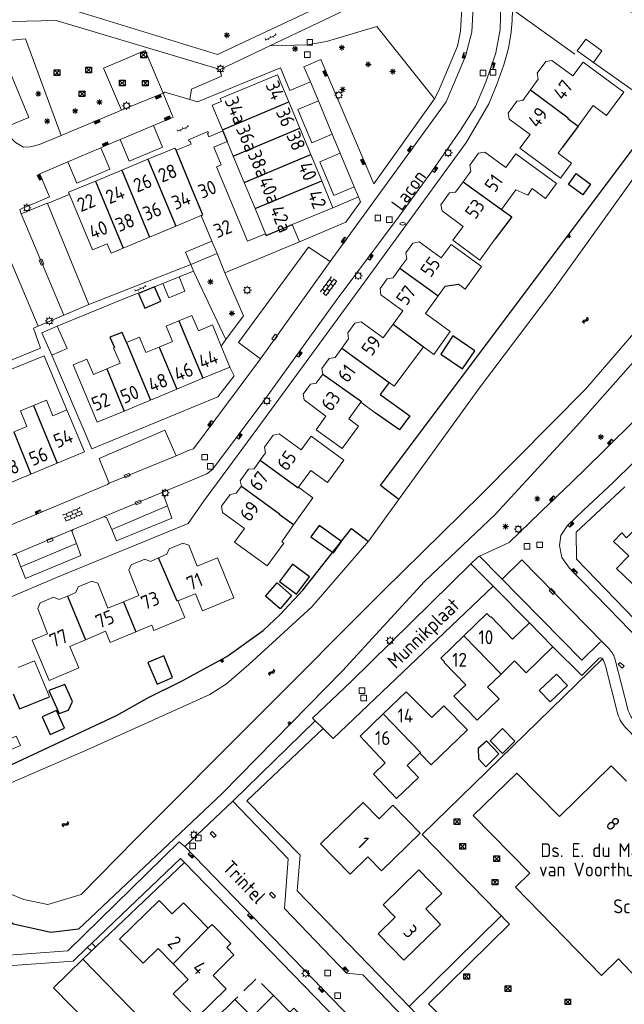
# Model space of a CAD drawing. Extents: x 168769 to 512904, y 516715 to 1559940.
# Tile 172 of 186: x 170478 to 170587, y 519656 to 519833. Entities that reach past the tile are written whole.
import ezdxf

# ---------------------------------------------------------------- set-up
doc = ezdxf.new("R2010")
doc.units = 0
doc.header["$MEASUREMENT"] = 0
doc.linetypes.add('HIDDEN', pattern=[4.5, 3, -1.5])
doc.layers.get('0').update_dxf_attribs({"linetype": 'CONTINUOUS'})
for name, color, linetype, lineweight in [('B01_HOOFDGEBOUW', 10, 'CONTINUOUS', 0), ('B02_bijgebouw', 12, 'CONTINUOUS', 0), ('B07_scheidingsmuur', 14, 'CONTINUOUS', 25), ('B17_Overbouw', 10, 'HIDDEN', 0), ('Q04_wegmarkering', 7, 'CONTINUOUS', 0), ('Q21_LANTAARNPAAL', 7, 'CONTINUOUS', 18), ('Q23_kolk', 7, 'CONTINUOUS', 18), ('Q26_BOOM', 7, 'CONTINUOUS', 18), ('Q28_rioolput', 7, 'CONTINUOUS', 18), ('Q92_BRANDKRAAN', 7, 'CONTINUOUS', 0), ('Q96_STRAATKOLK', 7, 'CONTINUOUS', 0), ('Q97_TROTTOIRKOLK', 7, 'CONTINUOUS', 0), ('S02_symb_open_verh', 7, 'CONTINUOUS', 13), ('T02_RASTER', 34, 'CONTINUOUS', 0), ('T04_Haag', 72, 'CONTINUOUS', 0), ('T51_CULTUURSCHEIDING', 3, 'CONTINUOUS', 0), ('V00_kant_verharding', 252, 'CONTINUOUS', 0), ('W00_KANT_WATER', 140, 'CONTINUOUS', 0), ('Z19_Overigetekst', 7, 'CONTINUOUS', 0)]:
    doc.layers.add(name, color=color, linetype=linetype, lineweight=lineweight)
for name, color, linetype in [('B11_dakrand_hoofdgebouw', 20, 'CONTINUOUS'), ('B14_dakrand_bijgebouw', 30, 'CONTINUOUS'), ('Q34_Speelwerktuig', 32, 'CONTINUOUS'), ('S04_Talud', 7, 'CONTINUOUS'), ('S05_Water', 132, 'CONTINUOUS'), ('T20_TALUD', 34, 'CONTINUOUS'), ('Z02_Huisnummer', 253, 'CONTINUOUS'), ('Z06_STRAATNAAM', 7, 'CONTINUOUS'), ('Z09_FUNCTIEAANDUIDING', 7, 'CONTINUOUS')]:
    doc.layers.add(name, color=color, linetype=linetype)
doc.styles.add('ISOCP', font='isocp.shx', dxfattribs={"height": 1.8})

# ---------------------------------------------------------------- blocks, each defined once
blk = doc.blocks.new('Q21')
at = {"color": 0}
for points in [[(-1.5, 0), (-1, 0)], [(-1.06, 1.06), (-0.71, 0.71)], [(0, 1.5), (0, 1)], [(1.06, 1.06), (0.71, 0.71)], [(1.5, 0), (1, 0)], [(-1.06, -1.06), (-0.71, -0.71)], [(0, -1.5), (0, -1)], [(1.06, -1.06), (0.71, -0.71)]]:
    blk.add_lwpolyline(points, dxfattribs=at)
blk.add_circle((0, 0), 1, dxfattribs=at)
blk = doc.blocks.new('Q26')
at = {"color": 0}
for p, q in [((-1, 0), (1, 0)), ((-0.7, 0.7), (0.7, -0.7)), ((0.7, 0.7), (-0.7, -0.7)), ((0, 1), (0, -1))]:
    blk.add_line(p, q, dxfattribs=at)
blk = doc.blocks.new('Q28')
at = {"color": 0}
blk.add_lwpolyline([(1, 1), (1, -1), (-1, -1), (-1, 1)], close=True, dxfattribs=at)
blk = doc.blocks.new('Q34')
at = {"color": 0}
for p, q in [((-0.7, 0.7), (0.7, -0.7)), ((0.7, 0.7), (-0.7, -0.7))]:
    blk.add_line(p, q, dxfattribs=at)
blk.add_lwpolyline([(1, 1), (1, -1), (-1, -1), (-1, 1)], close=True, dxfattribs=at)
blk = doc.blocks.new('Q97')
blk.add_hatch(color=256).paths.add_polyline_path([(-1, 1), (-1, 0), (1, 1)])
blk.add_line((1, 1), (-1, 0))
at = {"color": 0}
for points in [[(-1, 0), (-1, 1), (1, 1), (1, 0), (-1, 0)], [(0, 0.8), (0, 1)]]:
    blk.add_lwpolyline(points, dxfattribs=at)
blk = doc.blocks.new('Q96')
for p, q in [((-1, 0.88), (1, 0.88)), ((-1, 0.75), (1, 0.75)), ((-1, 0.63), (1, 0.63)), ((-1, 0.5), (1, 0.5)), ((-1, 0.38), (1, 0.38)), ((-1, 0.25), (1, 0.25)), ((-1, 0.12), (1, 0.12))]:
    blk.add_line(p, q)
at = {"color": 0}
blk.add_lwpolyline([(1, 1), (1, 0), (-1, 0), (-1, 1), (1, 1)], dxfattribs=at)
blk = doc.blocks.new('Q23')
at = {"color": 0}
blk.add_lwpolyline([(0.99, -0.5), (-0.99, -0.5), (-0.99, 0.5), (0.99, 0.5), (0.99, -0.5)], dxfattribs=at)
blk = doc.blocks.new('Q92')
at = {"color": 0}
blk.add_ellipse((0, 0), major_axis=(-0.991, 0), ratio=0.499983, start_param=1.570796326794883, end_param=7.853981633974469, dxfattribs=at)
blk = doc.blocks.new('S05')
at = {"color": 0}
for p, q in [((0.08, 0.3), (0.38, 0.59)), ((0.11, -0.19), (0.41, 0.09)), ((0.38, 0.59), (0.68, 0.71)), ((0.41, 0.09), (0.71, 0.21)), ((0.68, 0.71), (1.01, 0.62)), ((0.71, 0.21), (1.02, 0.12)), ((1.01, 0.62), (1.33, 0.37)), ((1.02, 0.12), (1.36, -0.12)), ((1.33, 0.37), (1.66, 0.13)), ((1.66, 0.13), (1.97, 0.04)), ((1.97, 0.04), (2.28, 0.16)), ((2.28, 0.16), (2.58, 0.44)), ((1.36, -0.12), (1.68, -0.37)), ((1.68, -0.37), (2, -0.46)), ((2, -0.46), (2.31, -0.33)), ((2.31, -0.33), (2.61, -0.05))]:
    blk.add_line(p, q, dxfattribs=at)
blk = doc.blocks.new('S04')
at = {"color": 0}
for p, q in [((0, 0.5), (0.5, 0.5)), ((0, 0.25), (1, 0.25)), ((0, 0), (0.5, 0)), ((0, -0.25), (1, -0.25)), ((0, -0.5), (0.5, -0.5))]:
    blk.add_line(p, q, dxfattribs=at)
blk = doc.blocks.new('S024')
at = {"color": 0}
for p, q in [((0, 1.2), (6.7, 1.2)), ((0, 0), (6.7, 0)), ((0.2, 1.2), (0.2, 0)), ((1.25, 1.5), (1.25, 1.2)), ((1.25, 0), (1.25, -1.2)), ((2.3, 1.2), (2.3, 0)), ((3.35, 1.5), (3.35, 1.2)), ((3.35, 0), (3.35, -1.2)), ((4.4, 1.2), (4.4, 0)), ((5.45, 1.5), (5.45, 1.2)), ((5.45, 0), (5.45, -1.2)), ((6.5, 1.2), (6.5, 0)), ((0, -1.2), (6.7, -1.2)), ((0.2, -1.2), (0.2, -1.5)), ((2.3, -1.2), (2.3, -1.5)), ((4.4, -1.2), (4.4, -1.5)), ((6.5, -1.2), (6.5, -1.5))]:
    blk.add_line(p, q, dxfattribs=at)
blk = doc.blocks.new('S026')
for p, q in [((0, 0), (4.4, 0)), ((0.2, 0.5), (0.2, 0)), ((1.2, 0), (1.2, -0.5)), ((2.2, 0.5), (2.2, 0)), ((3.2, 0), (3.2, -0.5)), ((4.2, 0.5), (4.2, 0))]:
    blk.add_line(p, q)

msp = doc.modelspace()

# ---------------------------------------------------------------- linework, layer by layer
at = {"layer": 'B01_HOOFDGEBOUW'}
for points in [[(170580.98, 519825.23), (170578.09, 519827.31), (170579.61, 519829.4), (170582.49, 519827.3), (170580.98, 519825.23)], [(170579.11, 519825.3), (170577.3, 519822.85), (170573.51, 519825.56), (170572.43, 519825.42), (170570.88, 519823.29), (170571.07, 519822.22), (170569.69, 519820.32)], [(170579.11, 519825.3), (170586.4, 519819.93), (170583.32, 519815.75), (170580.94, 519817.51), (170578.24, 519813.85)], [(170526.38, 519818.18), (170524.36, 519823.01), (170514.05, 519818.78), (170514.29, 519818.25), (170512.62, 519817.58), (170514.47, 519813.15)], [(170569.69, 519820.32), (170568.3, 519818.42), (170567.22, 519818.28), (170565.68, 519816.16), (170565.85, 519815.06), (170569.62, 519812.31), (170567.81, 519809.86), (170575.09, 519804.53), (170577.07, 519807.21), (170574.63, 519809.01), (170575.43, 519810.06)], [(170528.34, 519813.47), (170526.38, 519818.18)], [(170514.54, 519812.96), (170512.06, 519811.93), (170511.83, 519812.49), (170511.98, 519812.54), (170511.86, 519812.84), (170508.41, 519811.4), (170508.53, 519811.1), (170508.68, 519811.16), (170508.9, 519810.62), (170506.16, 519809.5)], [(170514.47, 519813.15), (170514.54, 519812.96)], [(170530.3, 519808.76), (170528.34, 519813.47)], [(170515.34, 519811.05), (170512.94, 519810.05), (170514.26, 519806.87), (170513.4, 519806.51), (170518.95, 519793.2)], [(170515.34, 519811.05), (170516.41, 519808.47)], [(170501.14, 519807.9), (170505.98, 519809.91)], [(170506.16, 519809.5), (170506.16, 519809.5), (170505.98, 519809.91)], [(170532.27, 519804.05), (170530.3, 519808.76)], [(170557.64, 519803.87), (170559.03, 519805.78), (170558.85, 519806.85), (170560.39, 519808.96), (170561.51, 519809.15), (170565.27, 519806.41), (170567.07, 519808.87), (170574.37, 519803.53), (170572.38, 519800.85), (170569.97, 519802.64), (170569.22, 519801.46), (170567.04, 519802.4), (170564.48, 519798.9)], [(170496.44, 519805.94), (170501.14, 519807.9)], [(170516.41, 519808.47), (170518.37, 519803.75)], [(170491.73, 519803.98), (170496.44, 519805.94)], [(170486.88, 519801.97), (170491.73, 519803.98)], [(170518.37, 519803.75), (170520.32, 519799.07)], [(170527, 519796.18), (170534.29, 519799.2), (170532.27, 519804.05)], [(170563.39, 519793.61), (170560.62, 519789.81), (170555.78, 519793.42), (170557.6, 519795.86), (170553.84, 519798.66), (170553.63, 519799.71), (170555.2, 519801.85), (170556.26, 519801.97), (170557.64, 519803.87)], [(170486.88, 519801.97), (170491.18, 519791.66)], [(170520.32, 519799.07), (170522.2, 519794.54)], [(170506.12, 519795.91), (170510.67, 519797.8)], [(170510.67, 519797.8), (170512.59, 519793.2)], [(170501.41, 519793.95), (170506.12, 519795.91)], [(170514.93, 519787.57), (170528.3, 519793.08), (170527, 519796.18)], [(170496.68, 519791.98), (170501.41, 519793.95)], [(170512.59, 519793.2), (170513.51, 519791.01)], [(170518.95, 519793.2), (170522.2, 519794.54)], [(170546.29, 519788.35), (170547.51, 519790.03), (170547.36, 519791.1), (170548.63, 519792.85), (170549.74, 519793.08), (170553.67, 519790.21), (170555.46, 519792.63), (170560.94, 519788.67), (170557.99, 519784.62), (170556.77, 519785.51)], [(170491.18, 519791.66), (170493.83, 519792.75), (170494.51, 519791.08), (170496.68, 519791.98)], [(170513.51, 519791.01), (170514.93, 519787.57)], [(170545.07, 519778.32), (170546.82, 519780.75), (170542.86, 519783.62), (170542.73, 519784.73), (170544.01, 519786.49), (170545.08, 519786.66), (170546.29, 519788.35)], [(170554.4, 519785.14), (170553.14, 519783.4)], [(170553.14, 519783.4), (170550.87, 519780.27), (170555.32, 519777.04), (170552.35, 519772.94), (170550.5, 519774.28)], [(170503.13, 519774.24), (170505.52, 519775.23), (170504.38, 519777.97), (170506.67, 519778.94)], [(170506.67, 519778.94), (170508.98, 519779.92), (170510.17, 519777.16), (170512.69, 519778.21), (170514.26, 519774.42)], [(170535.88, 519774.04), (170537.1, 519775.72), (170536.94, 519776.78), (170538.22, 519778.54), (170539.33, 519778.77), (170543.31, 519775.89), (170545.07, 519778.32)], [(170497.29, 519775.06), (170499.61, 519776.02), (170500.76, 519773.25), (170503.13, 519774.24)], [(170493.74, 519770.33), (170496.14, 519771.33), (170494.98, 519774.09), (170495.11, 519774.15)], [(170514.26, 519774.42), (170515.81, 519770.66)], [(170532.47, 519769.37), (170532.31, 519770.42), (170533.59, 519772.17), (170534.66, 519772.35), (170535.88, 519774.04)], [(170550.5, 519774.28), (170545.25, 519767.23), (170544.34, 519767.91)], [(170496.87, 519762.78), (170492.02, 519760.76), (170487.73, 519771.08), (170490.19, 519772.1), (170491.35, 519769.33), (170493.74, 519770.33)], [(170515.81, 519770.66), (170510.99, 519768.66)], [(170510.99, 519768.66), (170506.28, 519766.7)], [(170539.28, 519764.35), (170537.11, 519761.36), (170538.88, 519760.06), (170535.94, 519756.04), (170531.27, 519759.42), (170533.04, 519761.84), (170529.13, 519764.76), (170528.96, 519765.81), (170530.25, 519767.58), (170531.29, 519767.75), (170532.47, 519769.37)], [(170506.28, 519766.7), (170501.58, 519764.74)], [(170480.62, 519763.76), (170482.94, 519764.72), (170484.09, 519761.95), (170486.61, 519763)], [(170501.58, 519764.74), (170496.87, 519762.78)], [(170477.07, 519759.03), (170479.45, 519760.02), (170478.3, 519762.79), (170480.62, 519763.76)], [(170486.61, 519763), (170489.74, 519755.47), (170484.85, 519753.43)], [(170541.87, 519762.47), (170539.28, 519764.35)], [(170530.31, 519752.15), (170533.31, 519749.97), (170536.24, 519753.99), (170530.38, 519758.25), (170528.62, 519755.82), (170524.67, 519758.68), (170523.55, 519758.45), (170522.02, 519756.33), (170522.2, 519755.27), (170521.26, 519753.97)], [(170484.85, 519753.43), (170480.14, 519751.48)], [(170521.26, 519753.97), (170520.15, 519752.43), (170519.18, 519752.39), (170517.65, 519750.29), (170517.91, 519749.34)], [(170480.14, 519751.48), (170475.43, 519749.52)], [(170530.31, 519752.15), (170528.11, 519749.13)], [(170517.91, 519749.34), (170516.97, 519748.04), (170515.88, 519747.83), (170514.34, 519745.71), (170514.47, 519744.59), (170518.42, 519741.73), (170516.66, 519739.3), (170522.52, 519735.05), (170525.47, 519739.09), (170525.1, 519739.36)], [(170528.11, 519749.13), (170530.69, 519747.24), (170527.24, 519742.37)], [(170527.24, 519742.37), (170525.1, 519739.36)], [(170592.53, 519731.78), (170590.38, 519729.55), (170585.14, 519734.56), (170587.3, 519736.81), (170584.59, 519739.42), (170586.05, 519740.94), (170586.93, 519740.09), (170589.52, 519742.77)], [(170503.05, 519736.48), (170504.53, 519737.11), (170504.95, 519738.07), (170507.39, 519739.09), (170508.45, 519738.72), (170509.98, 519735), (170513.59, 519736.47), (170516.54, 519729.34), (170510.89, 519727.01), (170509.64, 519730.05)], [(170496.73, 519728.58), (170499.51, 519729.71), (170497.69, 519734.27), (170498.14, 519735.25), (170500.56, 519736.26), (170501.57, 519735.85), (170503.05, 519736.48)], [(170486.72, 519729.64), (170488.21, 519730.25), (170488.64, 519731.27), (170491.05, 519732.28), (170492.12, 519731.92), (170493.97, 519727.45), (170496.73, 519728.58)], [(170489.95, 519721.8), (170487.12, 519720.61), (170488.74, 519716.75), (170483.45, 519714.53), (170480.4, 519721.73), (170483.15, 519722.88), (170481.37, 519727.4), (170481.8, 519728.41), (170484.22, 519729.42), (170485.23, 519729.02), (170486.72, 519729.64)], [(170506.5, 519728.75), (170509.64, 519730.05)], [(170507.62, 519725.74), (170507.76, 519725.8), (170506.5, 519728.75)], [(170569.52, 519724.84), (170566.5, 519721.92), (170562.63, 519725.93), (170562.54, 519725.85), (170561.87, 519726.53), (170557.75, 519722.53)], [(170498.97, 519723.22), (170501.8, 519724.4), (170502.19, 519723.48), (170507.62, 519725.74)], [(170573.7, 519720.55), (170569.52, 519724.84)], [(170498.97, 519723.22), (170494.39, 519721.31), (170493.54, 519723.31), (170489.95, 519721.8)], [(170557.75, 519722.53), (170553.62, 519718.53), (170554.29, 519717.83), (170554.22, 519717.75), (170558.11, 519713.75), (170555.95, 519711.67), (170560.14, 519707.39), (170564.09, 519711.22), (170562.01, 519713.33), (170564.41, 519715.66)], [(170564.41, 519715.66), (170566.83, 519718.02), (170568.9, 519715.89), (170573.7, 519720.55)], [(170477.88, 519716.82), (170480.79, 519718.03), (170483.47, 519711.6)], [(170558.38, 519705.66), (170554.19, 519709.97), (170552.04, 519707.87), (170547.4, 519712.49), (170543.29, 519708.51)], [(170543.29, 519708.51), (170539.18, 519704.52), (170543.67, 519699.72), (170541.57, 519697.69), (170545.71, 519693.33), (170549.61, 519697.14), (170547.57, 519699.27)], [(170549.87, 519701.51), (170551.92, 519699.39), (170558.38, 519705.66)], [(170547.57, 519699.27), (170549.87, 519701.51)], [(170559.42, 519690.32), (170567.26, 519697.88)], [(170567.26, 519697.88), (170574.87, 519690.15)], [(170586.89, 519696.46), (170584.18, 519699.21), (170574.87, 519690.15)], [(170545.03, 519692.17), (170542.55, 519689.72), (170539.68, 519692.66), (170532.08, 519685.25), (170537.38, 519679.8), (170540.54, 519682.88), (170542.98, 519680.37), (170549.94, 519687.15), (170545.03, 519692.17)], [(170559.42, 519690.32), (170569.59, 519679.98), (170567.01, 519677.47), (170582.43, 519661.65), (170585.46, 519664.63)], [(170550.93, 519673.57), (170553.57, 519670.78), (170546.98, 519664.4), (170542.38, 519669.13), (170545.43, 519672.11), (170543.3, 519674.33), (170549.69, 519680.55), (170553.79, 519676.31), (170550.93, 519673.57)], [(170511.93, 519670.1), (170507.5, 519674.66), (170505.49, 519672.69), (170503.15, 519675.09), (170496.06, 519668.16), (170500.25, 519663.86), (170502.94, 519666.48), (170505.63, 519663.72)], [(170505.63, 519663.72), (170508.33, 519660.95), (170505.63, 519658.33), (170509.82, 519654.03), (170515.14, 519659.28), (170512.81, 519661.67), (170516.54, 519665.37), (170515.28, 519666.67), (170515.99, 519667.36), (170512.65, 519670.8), (170511.93, 519670.1)], [(170585.46, 519664.63), (170590.99, 519658.84)], [(170527.27, 519655.8), (170526.56, 519655.1), (170523.62, 519658.06), (170519.79, 519654.26), (170516.73, 519657.35), (170509.35, 519650.14), (170514.17, 519645.19), (170519.33, 519650.22), (170523.62, 519645.8), (170527.62, 519649.7), (170528.24, 519649.05), (170531.08, 519651.83), (170527.27, 519655.8)]]:
    msp.add_lwpolyline(points, dxfattribs=at)
at = {"layer": 'B02_bijgebouw'}
for points in [[(170512.59, 519793.2), (170507.89, 519791.23), (170508.8, 519789.04)], [(170508.8, 519789.04), (170513.51, 519791.01)], [(170506.74, 519786.83), (170507.74, 519784.28), (170504.87, 519783.08), (170503.8, 519785.65)], [(170503.8, 519785.65), (170506.74, 519786.83)], [(170483.88, 519772.82), (170482.13, 519776.79), (170484.86, 519777.98)], [(170484.86, 519777.98), (170486.67, 519774.01), (170483.88, 519772.82)]]:
    msp.add_lwpolyline(points, dxfattribs=at)
at = {"layer": 'B07_scheidingsmuur'}
for points in [[(170569.69, 519820.32), (170576.47, 519815.32)], [(170514.47, 519813.15), (170526.38, 519818.18)], [(170576.4, 519815.22), (170576.47, 519815.32)], [(170576.4, 519815.22), (170578.24, 519813.85)], [(170514.54, 519812.96), (170515.34, 519811.05)], [(170516.41, 519808.47), (170528.34, 519813.47)], [(170510.67, 519797.8), (170510.94, 519797.91), (170509.12, 519802.38), (170506.16, 519809.5)], [(170518.37, 519803.75), (170530.3, 519808.76)], [(170501.14, 519807.9), (170506.12, 519795.91)], [(170496.44, 519805.94), (170501.41, 519793.95)], [(170491.73, 519803.98), (170496.68, 519791.98)], [(170520.32, 519799.07), (170532.27, 519804.05)], [(170557.64, 519803.87), (170564.48, 519798.9)], [(170522.2, 519794.54), (170522.33, 519794.24), (170527, 519796.18)], [(170546.29, 519788.35), (170553.14, 519783.4)], [(170506.67, 519778.94), (170510.99, 519768.66)], [(170545.07, 519778.32), (170550.5, 519774.28)], [(170497.29, 519775.06), (170501.58, 519764.74)], [(170503.13, 519774.24), (170506.28, 519766.7)], [(170535.88, 519774.04), (170544.34, 519767.91)], [(170493.74, 519770.33), (170496.87, 519762.78)], [(170532.47, 519769.37), (170539.38, 519764.48), (170539.28, 519764.35)], [(170480.62, 519763.76), (170484.85, 519753.43)], [(170477.07, 519759.03), (170480.14, 519751.48)], [(170521.26, 519753.97), (170528.04, 519749.03)], [(170517.91, 519749.34), (170524.73, 519744.35), (170524.66, 519744.25)], [(170528.04, 519749.03), (170528.11, 519749.13)], [(170527.24, 519742.37), (170524.66, 519744.25)], [(170506.36, 519728.69), (170503.05, 519736.48)], [(170486.72, 519729.64), (170489.95, 519721.8)], [(170496.73, 519728.58), (170498.97, 519723.22)], [(170506.5, 519728.75), (170506.36, 519728.69)], [(170557.75, 519722.53), (170564.41, 519715.66)], [(170543.29, 519708.51), (170549.97, 519701.61)], [(170549.97, 519701.61), (170549.87, 519701.51)], [(170505.63, 519663.72), (170511.93, 519670.1)]]:
    msp.add_lwpolyline(points, dxfattribs=at)
at = {"layer": 'B11_dakrand_hoofdgebouw'}
for points in [[(170578.24, 519813.85), (170575.43, 519810.06)], [(170476.99, 519712.11), (170478.1, 519709.44), (170483.47, 519711.6)]]:
    msp.add_lwpolyline(points, dxfattribs=at)
at = {"layer": 'B11_dakrand_hoofdgebouw', "flags": 128}
for points in [[(170497.29, 519775.06), (170496.51, 519776.88), (170494.31, 519776), (170495.11, 519774.15)], [(170544.34, 519767.91), (170542.74, 519765.73), (170548.09, 519761.92), (170546.2, 519759.39), (170541.87, 519762.47)]]:
    msp.add_lwpolyline(points, dxfattribs=at)
at = {"layer": 'B14_dakrand_bijgebouw'}
for points in [[(170577.91, 519805.33), (170580.47, 519803.45), (170579.05, 519801.52), (170576.5, 519803.4), (170577.91, 519805.33)], [(170502.31, 519785.05), (170499.43, 519783.83), (170500.55, 519781.21), (170503.42, 519782.44), (170502.31, 519785.05)], [(170554.4, 519785.14), (170556.77, 519785.51)], [(170553.6, 519772.99), (170557.53, 519770.35), (170559.71, 519773.59), (170555.78, 519776.23), (170553.6, 519772.99)], [(170535.85, 519739.43), (170531.8, 519742.3), (170530.33, 519740.22), (170534.37, 519737.35), (170535.85, 519739.43)], [(170530.1, 519733.08), (170527.05, 519735.36), (170524.72, 519732.25), (170527.76, 519729.97), (170530.1, 519733.08)], [(170524.28, 519732), (170526.89, 519729.75), (170524.84, 519727.37), (170522.23, 519729.63), (170524.28, 519732)], [(170502.8, 519713.87), (170505.56, 519715.02), (170504, 519718.91), (170501.11, 519717.74), (170502.8, 519713.87)], [(170571.28, 519712.71), (170574.37, 519715.66), (170576.32, 519713.63), (170573.23, 519710.68), (170571.28, 519712.71)], [(170483.39, 519712.72), (170485.19, 519708.56), (170486.89, 519709.17), (170487.59, 519710.71), (170486.26, 519713.81), (170483.39, 519712.72)], [(170482.2, 519708), (170483.6, 519704.84), (170486.16, 519705.98), (170484.76, 519709.14), (170482.2, 519708)], [(170564.68, 519705.88), (170566.89, 519703.61), (170564.65, 519701.44), (170562.44, 519703.71), (170564.68, 519705.88)], [(170561.81, 519703.71), (170564.04, 519701.36), (170561.71, 519699.04), (170560.41, 519700.4), (170560.35, 519702.44), (170561.81, 519703.71)]]:
    msp.add_lwpolyline(points, dxfattribs=at)
at = {"layer": 'B14_dakrand_bijgebouw', "flags": 128}
msp.add_lwpolyline([(170564.48, 519798.9), (170566.33, 519797.6), (170563.39, 519793.61)], dxfattribs=at)
at = {"layer": 'B17_Overbouw', "flags": 128}
msp.add_lwpolyline([(170523.62, 519658.06), (170520.59, 519661.11), (170516.73, 519657.35)], dxfattribs=at)
at = {"layer": 'Q04_wegmarkering'}
for points in [[(170486.04, 519779.93), (170478.4, 519798.11)], [(170521.33, 519772.13), (170533.82, 519789.57)], [(170494.2, 519749.84), (170506.17, 519754.74)], [(170503.94, 519748.32), (170493.19, 519743.8)], [(170487.74, 519741.53), (170477.09, 519737.06)], [(170564.6, 519732.64), (170568.16, 519736.15), (170582.69, 519721.32)]]:
    msp.add_lwpolyline(points, dxfattribs=at)
at = {"layer": 'T02_RASTER'}
msp.add_lwpolyline([(170507.66, 519681.9), (170489.48, 519664.58), (170534.08, 519618.71)], dxfattribs=at)
at = {"layer": 'T04_Haag'}
for points in [[(170566.48, 519834.73), (170577.65, 519826.7)], [(170580.98, 519825.23), (170595.65, 519814.92)], [(170515.11, 519775.58), (170509.3, 519787.84)], [(170547.94, 519656.11), (170564.49, 519672.37)]]:
    msp.add_lwpolyline(points, dxfattribs=at)
at = {"layer": 'T20_TALUD'}
for points in [[(170546.1, 519746.91), (170542.82, 519749.41), (170601.79, 519828.05)], [(170590.91, 519774.69), (170578.01, 519760.13), (170563.39, 519744.26), (170550.7, 519732.21), (170536.01, 519716.25), (170514.42, 519694.23), (170488.71, 519669.92), (170483.7, 519669.34), (170477.01, 519670.87), (170470.56, 519674.54), (170465.2, 519681.99), (170463.92, 519690.05), (170464.53, 519693.77), (170495.51, 519708.22), (170501.13, 519711.37), (170507.27, 519714.43), (170515.27, 519718.78), (170521.79, 519723.46), (170524.85, 519726.34), (170528.87, 519730.7), (170537.62, 519741.75), (170540.68, 519739.42)]]:
    msp.add_lwpolyline(points, dxfattribs=at)
at = {"layer": 'T51_CULTUURSCHEIDING'}
for points in [[(170552.52, 519818.73), (170542.18, 519831.67), (170533.15, 519828.97), (170529.65, 519828.42), (170522.98, 519828.22)], [(170476.18, 519829.18), (170479.2, 519829.49), (170485.57, 519812.16)], [(170508.64, 519818.58), (170508.94, 519820.46), (170514.33, 519822.78), (170514.08, 519823.99)], [(170489.48, 519664.58), (170484.21, 519659.42), (170529, 519613.79)]]:
    msp.add_lwpolyline(points, dxfattribs=at)
at = {"layer": 'V00_kant_verharding'}
for points in [[(170554.86, 519863.03), (170554.69, 519851.4), (170559.73, 519851.17), (170559.6, 519838.61), (170559.2, 519830.65), (170558.07, 519826.37), (170554.58, 519818.16), (170533.82, 519789.57), (170529.92, 519792.15), (170517.38, 519775.07), (170521.33, 519772.13), (170509.28, 519755.98), (170508.54, 519755.75), (170506.17, 519754.74), (170504.17, 519759.35), (170492.39, 519754.27), (170494.14, 519750), (170494.2, 519749.84), (170493.91, 519749.6), (170452.03, 519732.12)], [(170552.58, 519847.9), (170557.54, 519847.62), (170557.53, 519843.33), (170557.52, 519838.53), (170539.56, 519838.93), (170513.62, 519826.67), (170488.75, 519834.28), (170485.59, 519835.09), (170483.82, 519835.32)], [(170564.42, 519837.96), (170564.26, 519831.15), (170563.48, 519826.96), (170561.68, 519821.72), (170559.82, 519817.36), (170557.15, 519813.09), (170552.11, 519805.85), (170546.14, 519797.71), (170534.84, 519782.58), (170521.93, 519764.58), (170512.7, 519752.28), (170511.71, 519751.53), (170508.01, 519750), (170503.94, 519748.32), (170503.77, 519748.08), (170504.63, 519745.77)], [(170601.96, 519828.47), (170584.88, 519835.42), (170566.49, 519835.83), (170566.48, 519834.73), (170566.48, 519834.57), (170566.42, 519832.79), (170566.23, 519830.61), (170565.73, 519827.77), (170564.9, 519824.84), (170563.72, 519821.45), (170562.22, 519817.83), (170558.22, 519810.95), (170539.94, 519785.86), (170520.85, 519759.77), (170513.62, 519750), (170511.23, 519746.77), (170508.33, 519742.63), (170484.77, 519732.93), (170456.54, 519720.95), (170443.88, 519715.79), (170452.84, 519694.29), (170462.87, 519698.36)], [(170484.71, 519832.77), (170514.08, 519823.99), (170522.98, 519828.22), (170540.04, 519836.33), (170557.46, 519835.98), (170557.15, 519830.86), (170556.61, 519828.15), (170553.21, 519820.1), (170552.52, 519818.73), (170541.64, 519803.47), (170532.1, 519825.76)], [(170471.29, 519832.43), (170484.71, 519832.77)], [(170500.63, 519827.38), (170493.16, 519824.2), (170496.42, 519816.66)], [(170500.63, 519827.38), (170503.83, 519819.75)], [(170536.58, 519796.61), (170539.24, 519800.27), (170538.86, 519801.16), (170538.12, 519802.93), (170535.61, 519808.96), (170534.16, 519812.4), (170531.68, 519818.36), (170530.25, 519821.76), (170529.1, 519824.47), (170532.1, 519825.76)], [(170530.25, 519821.76), (170526.56, 519820.23), (170524.86, 519824.3), (170510.03, 519818.17), (170508.64, 519818.58), (170504.14, 519819.91), (170503.83, 519819.75), (170503.96, 519819.44), (170505.5, 519815.79), (170505.64, 519815.42), (170502.14, 519813.93), (170503.73, 519810.07), (170497.74, 519807.57), (170496.13, 519811.41)], [(170503.83, 519819.75), (170496.42, 519816.66)], [(170534.16, 519812.4), (170530.51, 519810.84), (170528.02, 519816.79), (170531.68, 519818.36)], [(170624.7, 519819.04), (170621.89, 519811.96), (170617.07, 519801.11), (170612.44, 519792.65), (170607.19, 519784.14), (170601.86, 519776.62), (170595.73, 519768.95), (170589.09, 519761.84), (170582.58, 519755.43), (170577.02, 519750), (170573.36, 519746.43), (170565.88, 519739.23), (170560.55, 519736.76)], [(170485.57, 519812.16), (170496.42, 519816.66)], [(170481.7, 519810.53), (170480.1, 519810.09), (170478.81, 519810.08), (170477.41, 519810.91), (170476.05, 519812.25), (170475.32, 519813.51), (170479.76, 519815.39)], [(170502.14, 519813.93), (170496.13, 519811.41), (170493.61, 519810.35), (170492.67, 519809.96), (170486.75, 519807.44), (170481.73, 519805.3), (170481.95, 519804.79), (170483.46, 519801.17)], [(170485.57, 519812.16), (170481.7, 519810.53)], [(170492.67, 519809.96), (170494.29, 519806.13), (170488.36, 519803.62), (170486.75, 519807.44)], [(170538.12, 519802.93), (170534.43, 519801.41), (170531.92, 519807.41), (170535.61, 519808.96)], [(170478.14, 519798.92), (170483.46, 519801.17)], [(170478.4, 519798.11), (170483.09, 519800.02), (170483.1, 519799.99)], [(170487.03, 519801.6), (170483.1, 519799.99)], [(170483.1, 519799.99), (170490.52, 519781.84)], [(170534.29, 519799.2), (170538.86, 519801.16)], [(170478.14, 519798.92), (170478.4, 519798.11)], [(170481.44, 519777.96), (170473.63, 519796.39)], [(170528.3, 519793.08), (170536.58, 519796.61)], [(170508.8, 519789.04), (170490.52, 519781.84)], [(170508.8, 519789.04), (170509.3, 519787.84), (170506.74, 519786.83)], [(170518.25, 519779.86), (170514.93, 519787.57)], [(170497.51, 519783.19), (170503.8, 519785.65)], [(170484.86, 519777.98), (170497.51, 519783.19)], [(170490.52, 519781.84), (170481.44, 519777.96)], [(170518.25, 519779.86), (170515.11, 519775.58), (170514.26, 519774.42)], [(170481.44, 519777.96), (170480.59, 519777.63), (170481.88, 519774.07), (170458.06, 519764.33), (170455.21, 519771.23)], [(170482.52, 519772.7), (170458.47, 519762.87), (170461.53, 519755.49), (170461.01, 519755.23)], [(170482.52, 519772.7), (170486.61, 519763)], [(170515.81, 519770.66), (170516.6, 519769.06), (170513.64, 519765.31), (170491.1, 519756.02), (170483.88, 519772.82)], [(170592.23, 519757.48), (170585.18, 519750.65), (170584.5, 519750), (170579.22, 519745), (170576.32, 519742.25), (170575.15, 519740.48), (170574.88, 519738.66), (170575.33, 519736.56), (170576.66, 519734.61), (170583.58, 519727.61), (170597.52, 519713.21)], [(170586.61, 519749.21), (170577.87, 519741.07), (170577.93, 519736.24), (170591.84, 519721.87)], [(170504.63, 519745.77), (170505.43, 519743.6), (170495.5, 519739.51), (170494.63, 519741.58)], [(170504.63, 519745.77), (170494.63, 519741.58)], [(170494.63, 519741.58), (170493.73, 519743.72), (170493.19, 519743.8), (170487.74, 519741.53), (170487.48, 519741.25), (170488.31, 519739.02)], [(170488.31, 519739.02), (170489.11, 519736.88), (170479.17, 519732.79), (170478.35, 519734.85)], [(170488.31, 519739.02), (170478.35, 519734.85)], [(170478.35, 519734.85), (170477.49, 519737), (170477.09, 519737.06), (170476.86, 519736.97), (170472.58, 519735.16), (170474.45, 519730.79), (170456.97, 519723.43)], [(170560.55, 519736.76), (170560.25, 519736.62), (170560.23, 519736.59), (170558.99, 519735.38)], [(170578.87, 519718.14), (170560.55, 519736.76)], [(170558.99, 519735.38), (170537.51, 519714.29), (170530.6, 519707.78), (170531.09, 519707.29)], [(170562.98, 519731.39), (170558.99, 519735.38)], [(170532.51, 519705.89), (170534.3, 519704.1), (170562.98, 519731.39)], [(170562.98, 519731.39), (170569.52, 519724.84)], [(170582.63, 519718.37), (170550.26, 519686.92), (170565.96, 519670.87), (170551.4, 519656.57), (170555.27, 519652.63), (170553.27, 519650.67)], [(170531.09, 519707.29), (170516.36, 519692.88)], [(170531.09, 519707.29), (170532.51, 519705.89)], [(170532.51, 519705.89), (170518.88, 519692.93), (170528.42, 519683.23), (170527.88, 519676.79), (170547.94, 519656.11), (170549.23, 519654.78), (170553.27, 519650.67)], [(170507.73, 519684.77), (170506.7, 519685.61), (170486.75, 519666.08), (170467.18, 519664.65), (170465.86, 519666.53), (170463.88, 519669.63), (170461.87, 519673.3), (170459.62, 519678.32), (170456.65, 519685.26), (170453.68, 519692.74), (170478.28, 519702.88), (170477.53, 519704.5), (170462.87, 519698.36)], [(170516.36, 519692.88), (170507.73, 519684.77)], [(170516.36, 519692.88), (170526.25, 519682.54), (170525.62, 519673.62), (170536.74, 519662.09), (170539.62, 519661.79), (170554.2, 519646.61), (170554.68, 519643.7), (170555.78, 519642.35), (170557.19, 519641.39), (170559.06, 519640.8), (170560.82, 519640.91), (170598.44, 519653.05), (170618.76, 519659.78), (170620.6, 519660.56), (170621.79, 519661.71), (170622.56, 519663.46), (170622.67, 519666.07), (170620.11, 519673.67), (170616.71, 519683.66), (170615.4, 519686.01), (170613.68, 519689.1), (170609.34, 519694.03)], [(170507.73, 519684.77), (170537.67, 519653.83)], [(170491.06, 519667.43), (170506.98, 519682.62), (170507.66, 519681.9), (170538.76, 519649.85), (170552.14, 519636.07), (170543.99, 519628.41)], [(170538.4, 519622.96), (170534.08, 519618.71), (170529, 519613.79), (170525.89, 519610.71), (170484.68, 519652.97), (170481.14, 519649.53), (170468.47, 519662.85), (170487.72, 519664.23), (170490.26, 519666.66)], [(170491.06, 519667.43), (170490.26, 519666.66)], [(170490.26, 519666.66), (170491.03, 519666.06)], [(170491.76, 519666.76), (170491.06, 519667.43)]]:
    msp.add_lwpolyline(points, dxfattribs=at)
for points in [[(170471.29, 519832.43), (170471.23, 519829.7, 0.352662), (170471.62, 519829.26), (170476.18, 519829.18), (170476.06, 519824.31), (170479.76, 519815.39)], [(170573.7, 519720.55), (170578.88, 519715.39), (170582, 519718.51, -0.394781), (170582.61, 519718.4)], [(170609.34, 519694.03, 0.159942), (170606.62, 519695.36), (170601.44, 519695.8, -0.183088), (170597.99, 519697.27), (170588.2, 519707.38, -0.110526), (170587.12, 519709.36), (170584.88, 519718.18, 0.138162), (170583.81, 519720.16), (170582.69, 519721.32, 0.348423), (170582.12, 519721.3), (170578.87, 519718.14)], [(170582.61, 519718.4, -0.001999), (170582.63, 519718.37, -0.001999)], [(170582.63, 519718.37, -0.075538), (170583.13, 519717.14), (170585.23, 519708.86, 0.131467), (170586.73, 519706.09), (170597.05, 519695.46, 0.167659), (170600.48, 519693.92), (170605.55, 519693.47, -0.184549), (170608.35, 519692.26, -0.120925), (170615.23, 519682.2), (170620.43, 519666.53), (170618.05, 519661.62), (170584.36, 519650.65)]]:
    msp.add_lwpolyline(points, format="xyb", dxfattribs=at)
at = {"layer": 'W00_KANT_WATER'}
msp.add_lwpolyline([(170588.6, 519777.16), (170579.63, 519766.78), (170560.83, 519747.85), (170543.31, 519730.54), (170498.86, 519686.02), (170489.18, 519676.14), (170483.19, 519674.38), (170478.89, 519675.29), (170476.24, 519676.36), (170472.92, 519679.06), (170470.39, 519683.17), (170468.59, 519689.17), (170469.13, 519691.75), (170470.6, 519693.58), (170490.21, 519702.07), (170512.25, 519712.01), (170515.2, 519713.88), (170519.23, 519717.34), (170530.49, 519727.7), (170540.75, 519739.5), (170560.57, 519766.93), (170573.79, 519784.49), (170595.65, 519814.92)], dxfattribs=at)

# ---------------------------------------------------------------- block references
at = {"layer": 'Q21_LANTAARNPAAL', "xscale": 0.5, "yscale": 0.5}
for p in [(170514.12, 519824.09), (170535.33, 519819.4), (170497.3, 519817.49), (170554.95, 519809.04), (170479.44, 519799.19), (170538.82, 519787.02), (170518.93, 519784.45), (170483.47, 519778.93), (170522.46, 519764.61), (170504.23, 519748.12), (170567.51, 519741.61), (170544.53, 519721.65), (170509.38, 519686.85), (170529.42, 519662.02)]:
    msp.add_blockref('Q21', p, dxfattribs=at)
at = {"layer": 'Q23_kolk'}
for p, xscale, yscale, rotation in [((170482.06, 519789.46), 0.5000000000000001, 0.5000000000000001, 111.9373707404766), ((170523.83, 519775.99), 0.5, 0.5, 53.13010235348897), ((170497.41, 519751.21), 0.5, 0.5, 20.05673724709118), ((170499.38, 519746.4), 0.4999999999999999, 0.4999999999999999, 22.78558375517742), ((170483.58, 519739.65), 0.5, 0.5, 202.089486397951), ((170573.58, 519730.45), 0.5, 0.5, 314.3603607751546), ((170585.94, 519717.22), 0.5, 0.5, 314.3603607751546), ((170512.81, 519686.9), 0.5, 0.5, 314.3603607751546), ((170523.45, 519676.03), 0.5, 0.5, 134.1776290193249)]:
    msp.add_blockref('Q23', p, dxfattribs=dict(at, xscale=xscale, yscale=yscale, rotation=rotation))
at = {"layer": 'Q26_BOOM', "xscale": 0.5, "yscale": 0.5}
for p in [(170515.29, 519830.11), (170527.5, 519827.66), (170535.88, 519827.89), (170540.62, 519824.9), (170545.01, 519823.6), (170481.48, 519819.63), (170536.04, 519820.38), (170492.43, 519818.12), (170488.08, 519816.54), (170483.07, 519814.7), (170512.33, 519785.95), (170516.18, 519780.28), (170582.32, 519758.13), (170570.92, 519747.07), (170565.23, 519742.08)]:
    msp.add_blockref('Q26', p, dxfattribs=at)
at = {"layer": 'Q28_rioolput', "xscale": 0.5, "yscale": 0.5}
for p in [(170530.14, 519828.85), (170529.69, 519826.65), (170561.18, 519823.34), (170562.96, 519823.46), (170542.33, 519797.37), (170544.41, 519797.06), (170511.31, 519754.51), (170512.33, 519752.87), (170569.07, 519738.53), (170571.36, 519738.81), (170539.49, 519712.67), (170539.81, 519711.35), (170509.16, 519684.83), (170510.15, 519686.29), (170533.36, 519662.09), (170535.13, 519658.02)]:
    msp.add_blockref('Q28', p, dxfattribs=at)
at = {"layer": 'Q34_Speelwerktuig', "xscale": 0.5, "yscale": 0.5}
for p in [(170500.35, 519826.59), (170484.83, 519823.39), (170490.51, 519823.88), (170496.53, 519821.55), (170500.66, 519821.53), (170489.33, 519819.61), (170556.52, 519689.2), (170557.52, 519684.77), (170563.65, 519682.56), (170563.34, 519678.36), (170558.24, 519661.46), (170565.65, 519659.28), (170576.39, 519656.92)]:
    msp.add_blockref('Q34', p, dxfattribs=at)
at = {"layer": 'Q92_BRANDKRAAN', "xscale": 0.5, "yscale": 0.5}
msp.add_blockref('Q92', (170546.79, 519796.35), dxfattribs=at)
at = {"layer": 'Q96_STRAATKOLK'}
for p, xscale, yscale, rotation in [((170533.13, 519823.37), 0.4999999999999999, 0.4999999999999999, 113.1533421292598), ((170502.88, 519819.32), 0.5, 0.5, 202.8252965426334), ((170491.92, 519814.84), 0.5, 0.5, 202.8252965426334), ((170504.71, 519815), 0.5, 0.5, 22.92141889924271), ((170493.61, 519810.35), 0.5, 0.5, 22.84477795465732), ((170539.9, 519807.53), 0.5, 0.5, 113.1533421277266), ((170481.95, 519804.79), 0.4999999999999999, 0.4999999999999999, 113.3113625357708)]:
    msp.add_blockref('Q96', p, dxfattribs=dict(at, xscale=xscale, yscale=yscale, rotation=rotation))
at = {"layer": 'Q97_TROTTOIRKOLK'}
for p, xscale, yscale, rotation in [((170558.08, 519826.4), 0.4999999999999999, 0.4999999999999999, 75.23231631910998), ((170562.74, 519824.81), 0.5000000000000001, 0.5000000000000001, 251.0474143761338), ((170548.36, 519809.59), 0.4999999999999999, 0.4999999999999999, 53.99162808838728), ((170552.37, 519806.22), 0.5, 0.5, 234.1119242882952), ((170536.46, 519793.21), 0.4999999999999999, 0.4999999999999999, 53.99162808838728), ((170540.79, 519790.54), 0.4999999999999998, 0.4999999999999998, 233.2852116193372), ((170528.05, 519773.12), 0.4999999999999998, 0.4999999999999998, 234.3621723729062), ((170512.57, 519760.38), 0.5, 0.5, 53.28521161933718), ((170517.32, 519758.44), 0.5, 0.5, 233.130102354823), ((170584.2, 519757.02), 0.4999999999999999, 0.4999999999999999, 44.60402271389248), ((170573.8, 519746.86), 0.4999999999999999, 0.4999999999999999, 44.26860424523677), ((170481.57, 519744.45), 0.5, 0.5, 22.63311558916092), ((170576.77, 519742.67), 0.5000000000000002, 0.5000000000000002, 223.4156270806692), ((170577.39, 519733.87), 0.4999999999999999, 0.4999999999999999, 314.7258596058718), ((170509.06, 519683.39), 0.5, 0.5, 134.055816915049), ((170519.68, 519672.42), 0.4999999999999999, 0.4999999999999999, 134.0248468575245), ((170536.38, 519662.48), 0.5, 0.5, 314.1776290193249), ((170532.38, 519659.3), 0.4999999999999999, 0.4999999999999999, 134.0248468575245)]:
    msp.add_blockref('Q97', p, dxfattribs=dict(at, xscale=xscale, yscale=yscale, rotation=rotation))
at = {"layer": 'S02_symb_open_verh', "xscale": 0.5, "yscale": 0.5}
for name, p, rotation in [('S026', (170522.14, 519829.26), 25.36918970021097), ('S026', (170506.4, 519812.91), 23.11833604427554), ('S024', (170534.52, 519786.47), 234.0051766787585), ('S026', (170498.78, 519784.27), 22.94378193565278), ('S024', (170489.22, 519744.89), 202.6525855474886)]:
    msp.add_blockref(name, p, dxfattribs=dict(at, rotation=rotation))
at = {"layer": 'S04_Talud'}
for p, xscale, yscale, rotation in [((170576.4, 519794.26), 0.4999999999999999, 0.4999999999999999, 323.0986988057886), ((170514.28, 519718.24), 0.5, 0.5, 298.4850262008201), ((170526.65, 519706.7), 0.5, 0.5, 135.5492487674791)]:
    msp.add_blockref('S04', p, dxfattribs=dict(at, xscale=xscale, yscale=yscale, rotation=rotation))
at = {"layer": 'S05_Water', "xscale": 0.5, "yscale": 0.5}
for p, rotation in [((170579.2, 519778.46), 51.08960261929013), ((170522.89, 519715.45), 43.7845717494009), ((170485.85, 519688.31), 34.48983648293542)]:
    msp.add_blockref('S05', p, dxfattribs=dict(at, rotation=rotation))

# ---------------------------------------------------------------- texts
at = {"layer": 'Z02_Huisnummer', "style": 'ISOCP'}
for s, rotation, p in [('34', 292.5372, (170522.14, 519821.26)), ('47', 54, (170575.58, 519818.28)), ('34a', 293, (170514.81, 519818.43)), ('36', 293, (170524.01, 519816.41)), ('49', 54, (170571.04, 519813.32)), ('36a', 293, (170516.85, 519813.38)), ('38', 293, (170525.88, 519812.19)), ('38a', 293, (170518.93, 519808.84)), ('28', 22, (170503.62, 519803.66)), ('40', 293, (170527.97, 519806.75)), ('26', 22, (170499.17, 519801.88)), ('51', 54, (170563.31, 519801.78)), ('30', 22, (170510.8, 519800.78)), ('40a', 293, (170520.87, 519804.1)), ('22', 22.2957, (170489.11, 519798.4)), ('24', 22, (170494.21, 519799.81)), ('34', 22, (170506.03, 519798.77)), ('42', 293, (170529.66, 519801.7)), ('36', 22, (170500.86, 519796.82)), ('53', 54, (170559.8, 519796.96)), ('38', 22, (170495.97, 519794.81)), ('42a', 293, (170522.91, 519798.93)), ('40', 22, (170491.21, 519793.49)), ('32', 22, (170513.55, 519793.72)), ('55', 54, (170551.8, 519786.57)), ('57', 54, (170547.46, 519781.49)), ('59', 54, (170541.22, 519772.46)), ('44', 22, (170510.83, 519770.26)), ('46', 22, (170506.44, 519768.03)), ('61', 54, (170536.92, 519767.7)), ('48', 22, (170501.82, 519766.11)), ('50', 22, (170496.85, 519764.04)), ('63', 54, (170533.95, 519762.54)), ('52', 22, (170491.68, 519762.71)), ('54', 22, (170484.87, 519756.08)), ('56', 22, (170480.46, 519752.88)), ('65', 54, (170526.03, 519751.85)), ('58', 22, (170475.23, 519750.71)), ('67', 54, (170521.05, 519748.21)), ('69', 53.9181, (170519.37, 519742.78)), ('71', 22.6133, (170508.73, 519730.57)), ('73', 22.6111, (170500.56, 519727.09)), ('75', 22.6133, (170492.4, 519723.72)), ('77', 22.6133, (170484.17, 519720.32)), ('8', 314.0924, (170582.99, 519688.57)), ('1', 315.1721, (170538.45, 519684.99)), ('3', 312.3182, (170546.74, 519669.29)), ('2', 313.3853, (170504.46, 519667.27)), ('4', 313, (170508.88, 519662.79))]:
    msp.add_text(s, height=2.5, rotation=rotation, dxfattribs=at).set_placement(p)
for s, p in [('10', (170560.36, 519721.01)), ('12', (170555.66, 519716.96)), ('14', (170545.87, 519706.97)), ('16', (170541.83, 519702.95))]:
    msp.add_text(s, height=2.5, dxfattribs=at).set_placement(p)
at = {"layer": 'Z06_STRAATNAAM', "style": 'ISOCP'}
for s, rotation, p in [('Lacon', 53.8718, (170546.59, 519798.51)), ('Munnikplaat', 43.8656, (170545.53, 519716.48)), ('Trintel', 314.1888, (170514.33, 519680.76))]:
    msp.add_text(s, height=2.5, rotation=rotation, dxfattribs=at).set_placement(p)
at = {"layer": 'Z09_FUNCTIEAANDUIDING', "style": 'ISOCP'}
msp.add_text('School', height=2.5, dxfattribs=at).set_placement((170584.53, 519672.79))
at = {"layer": 'Z19_Overigetekst', "style": 'ISOCP'}
for s, p in [('Ds. E. du Marchie ', (170571.49, 519682.85)), ('van Voorthuysen ', (170571.24, 519679.39))]:
    msp.add_text(s, height=2.5, dxfattribs=at).set_placement(p)

doc.saveas('drawing.dxf')
